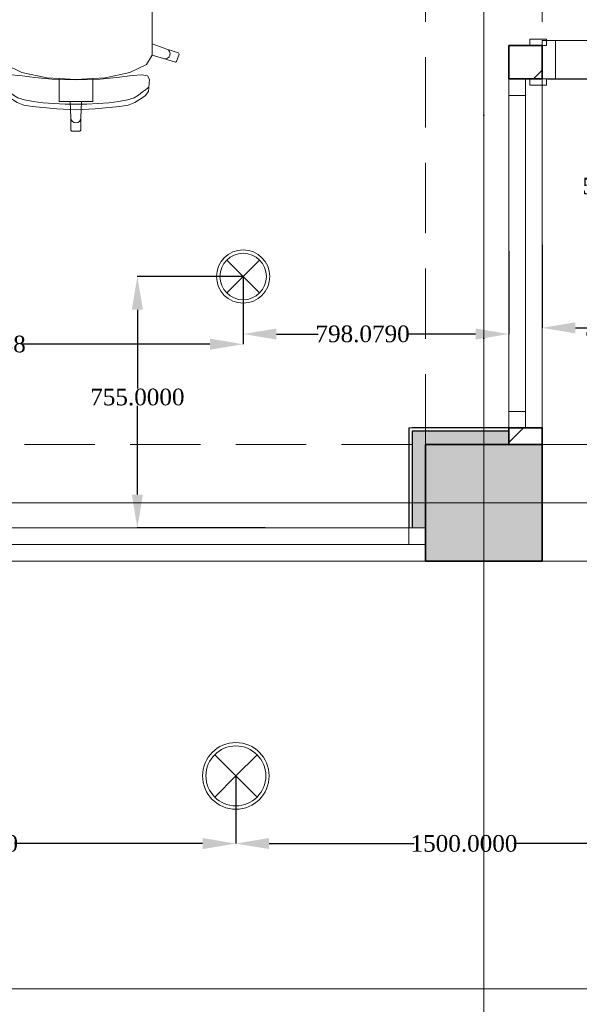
# Model space of a CAD drawing. Header units: inches. Extents: x -78787 to 29484, y -9517 to 23232.
# Tile 5 of 256: x -17063 to -15382, y -7863 to -4905. Entities that reach past the tile are written whole.
import ezdxf
from ezdxf.enums import TextEntityAlignment as Align

# ---------------------------------------------------------------- set-up
doc = ezdxf.new("R2010")
doc.units = ezdxf.units.IN
doc.header["$MEASUREMENT"] = 0
doc.linetypes.add('Dot & Dashed', pattern=[670.277762, 317.5, -176.388889, 0, -176.388874])
doc.linetypes.add('Hidden', pattern=[317.5, 211.666667, -105.833333])
for name, color, linetype in [('- განათება', 7, 'Continuous'), ('New_Structural - Bearing', 7, 'Continuous'), ('Structural - Bearing', 7, 'Continuous'), ('Structural - Grid', 7, 'Continuous')]:
    doc.layers.add(name, color=color, linetype=linetype)
for name, color, linetype, lineweight in [('Archicad Doors_Pen_No__1', 7, 'Continuous', 13), ('Archicad Windows_Pen_No__1', 7, 'Continuous', 13), ('New_2D Drafting - General_Pen_No__2', 8, 'Continuous', 15), ('New_Interior - Furniture _Pen_No__1', 7, 'Continuous', 13), ('New_Interior - Lamp_Pen_No__20', 1, 'Continuous', 0), ('New_Structural - Bearing_Pen_No__1', 7, 'Continuous', 13), ('Structural - Bearing_Pen_No__1', 7, 'Continuous', 13), ('Structural - Bearing_Pen_No__20', 1, 'Continuous', 0), ('Structural - Bearing_Pen_No__27', 7, 'Continuous', 35)]:
    doc.layers.add(name, color=color, linetype=linetype, lineweight=lineweight)
for name, color, linetype, lineweight, true_color in [('New_Interior - Lamp_Pen_No__77', 7, 'Continuous', 20, 0xffeb28), ('New_Structural - Bearing_Pen_No__255', 7, 'Continuous', 13, 0xe8e8e8), ('New_Structural - Bearing_Pen_No__5', 7, 'Continuous', 25, 0x40a5ff), ('Structural - Bearing_Pen_No__102', 7, 'Continuous', 13, 0xcccccc), ('Structural - Bearing_Pen_No__161', 7, 'Continuous', 13, 0x6a6a6a), ('Structural - Bearing_Pen_No__28', 7, 'Continuous', 35, 0xa80f02), ('Structural - Grid_Pen_No__81', 7, 'Continuous', 20, 0x6a6a6a)]:
    doc.layers.add(name, color=color, linetype=linetype, lineweight=lineweight, true_color=true_color)
doc.styles.add('GENERATED_STYLE_2', font='txt')
doc.styles.get("Standard").update_dxf_attribs({"font": 'arial.ttf'})
doc.dimstyles.get("Standard").update_dxf_attribs({"dimtxt": 0.18, "dimasz": 0.18, "dimexe": 0.18, "dimexo": 0.0625, "dimgap": 0.09, "dimtad": 0, "dimtih": 1, "dimtoh": 1, "dimdec": 4, "dimzin": 0, "dimdsep": 46, "dimtxsty": 'Standard', "dimcen": 0.09, "dimadec": 0, "dimazin": 0, "dimtfac": 1, "dimtdec": 4, "dimtofl": 0, "dimtmove": 0, "dimatfit": 3, "dimfxl": 1, "dimtolj": 1, "dimtzin": 0, "dimarcsym": 0})
pattern_1 = [(45, (0, 0), (-127.2792, 127.2792), [])]

# ---------------------------------------------------------------- blocks, each defined once
blk = doc.blocks.new('Slab_1', base_point=(-47183.8, 14488))
at = {"layer": 'Structural - Bearing_Pen_No__1', "color": 7, "linetype": 'Continuous', "lineweight": 13, "flags": 128}
blk.add_lwpolyline([(-47183.8, 14488), (1166.2, 14488), (1166.2, 32488), (-317.2, 32488), (-317.2, 39238), (-26465.1, 39238), (-29183.8, 32838), (-47183.8, 32838)], close=True, dxfattribs=at)
blk = doc.blocks.new('Horizontal Multi-Sash Window_2')
at = {"layer": 'Archicad Windows_Pen_No__1', "color": 7, "linetype": 'Continuous', "lineweight": 13}
for p, q in [((-2825, 50), (2825, 50)), ((-2825, 0), (-2825, 50)), ((-2825, 0), (-2775, 0)), ((-2825, -50), (-2825, 0)), ((-2825, -50), (-2825, 0)), ((-2775, 0), (-2775, -50)), ((-2775, 0), (-991.7, 0)), ((-2825, -50), (2825, -50)), ((-2775, -50), (-2825, -50)), ((-991.7, -50), (-2775, -50))]:
    blk.add_line(p, q, dxfattribs=at)
blk = doc.blocks.new('Wall_11', base_point=(-40833.8, 14488))
at = {"layer": 'Structural - Bearing_Pen_No__27', "color": 7, "linetype": 'Continuous', "lineweight": 35}
for p, q in [((-41183.8, 14588), (-41183.8, 14538)), ((-41183.8, 14538), (-41183.8, 14488))]:
    blk.add_line(p, q, dxfattribs=at)
at = {"layer": 'Archicad Windows_Pen_No__1', "color": 7, "linetype": 'Continuous', "lineweight": 13, "zscale": 1000, "rotation": 180}
blk.add_blockref('Horizontal Multi-Sash Window_2', (-44008.8, 14538), dxfattribs=at)
blk = doc.blocks.new('Double Door with 2 Sidelights_ Transom')
at = {"layer": 'Archicad Doors_Pen_No__1', "color": 7, "linetype": 'Continuous', "lineweight": 13}
for p, q in [((-2862, 0), (-2862, 19)), ((-2862, 19), (-2812, 19)), ((-2812, 0), (-2862, 0)), ((-2825, 0), (-2862, 0)), ((-2825, 0), (-2862, 0)), ((-2785, 0), (-2825, 0)), ((-2825, 0), (-2825, -115)), ((-2825, 0), (-2825, -100)), ((-2825, 0), (-2825, -100)), ((-2812, 19), (-2812, 0)), ((-2785, -115), (-2785, 0)), ((-2862, -119), (-2862, -100)), ((-2862, -100), (-2812, -100)), ((-2825, -100), (-2862, -100)), ((-2825, -100), (-2862, -100)), ((-2825, -115), (-2785, -115)), ((-2812, -100), (-2812, -119)), ((-2812, -119), (-2862, -119))]:
    blk.add_line(p, q, dxfattribs=at)
at = {"layer": 'Archicad Doors_Pen_No__1', "color": 7, "linetype": 'Continuous', "lineweight": 13, "flags": 128}
blk.add_lwpolyline([(-2785, -115), (-828, -115), (-828, 0), (-2785, 0)], close=True, dxfattribs=at)
blk = doc.blocks.new('Wall_12', base_point=(-40833.8, 15936.9))
at = {"layer": 'Structural - Bearing', "linetype": 'Continuous', "lineweight": 0, "true_color": 0x000000}
h = blk.add_hatch(dxfattribs=at)
h.set_pattern_fill('MASONRY_BLOCK', color=18, style=0, pattern_type=2)
h.set_pattern_definition(pattern_1)
h.paths.add_polyline_path([(-40933.8, 15936.9), (-40833.8, 15936.9), (-40933.8, 16036.9)])
h = blk.add_hatch(dxfattribs=at)
h.set_pattern_fill('MASONRY_BLOCK', color=18, style=0, pattern_type=2)
h.set_pattern_definition(pattern_1)
h.paths.add_polyline_path([(-40933.8, 16036.9), (-40833.8, 15936.9), (-40833.8, 16036.9)])
at = {"layer": 'Structural - Bearing_Pen_No__27', "color": 7, "linetype": 'Continuous', "lineweight": 35}
for p, q in [((-40833.8, 16036.9), (-40870.8, 16036.9)), ((-40833.8, 15936.9), (-40833.8, 16036.9)), ((-40833.8, 15936.9), (-40870.8, 15936.9))]:
    blk.add_line(p, q, dxfattribs=at)
at = {"layer": 'Structural - Bearing_Pen_No__27', "color": 7, "linetype": 'Continuous', "lineweight": 35, "flags": 128}
for points in [[(-40933.8, 16036.9), (-40933.8, 15936.9)], [(-40833.8, 16036.9), (-40933.8, 16036.9)]]:
    blk.add_lwpolyline(points, dxfattribs=at)
at = {"layer": 'Archicad Doors_Pen_No__1', "color": 7, "linetype": 'Continuous', "lineweight": 13, "xscale": -1, "zscale": 1000, "rotation": 180}
blk.add_blockref('Double Door with 2 Sidelights_ Transom', (-38008.8, 15936.9), dxfattribs=at)
blk = doc.blocks.new('Window_8')
at = {"layer": 'Archicad Windows_Pen_No__1', "color": 7, "linetype": 'Continuous', "lineweight": 13}
for p, q in [((-524.5, 0), (524.5, 0)), ((-524.5, 0), (-474.5, 0)), ((-524.5, 0), (-524.5, -50)), ((-524.5, 0), (-524.5, -50)), ((-474.5, 0), (-474.5, -50)), ((-474.5, 0), (474.5, 0)), ((474.5, -50), (474.5, 0)), ((474.5, 0), (524.5, 0)), ((524.5, 0), (524.5, -50)), ((524.5, 0), (524.5, -50)), ((-474.5, -50), (-524.5, -50)), ((-524.5, -50), (-524.5, -100)), ((474.5, -50), (-474.5, -50)), ((524.5, -50), (474.5, -50)), ((524.5, -50), (524.5, -100)), ((-524.5, -100), (524.5, -100))]:
    blk.add_line(p, q, dxfattribs=at)
blk = doc.blocks.new('Wall_14', base_point=(-40833.8, 14838))
at = {"layer": 'Structural - Bearing', "linetype": 'Continuous', "lineweight": 0, "true_color": 0x000000}
h = blk.add_hatch(dxfattribs=at)
h.set_pattern_fill('MASONRY_BLOCK', color=18, style=0, pattern_type=2)
h.set_pattern_definition(pattern_1)
h.paths.add_polyline_path([(-40913.8, 14878), (-40933.8, 14888), (-40933.8, 14878)])
h = blk.add_hatch(dxfattribs=at)
h.set_pattern_fill('MASONRY_BLOCK', color=18, style=0, pattern_type=2)
h.set_pattern_definition(pattern_1)
h.paths.add_polyline_path([(-40933.8, 14888), (-40833.8, 14838), (-40833.8, 14888)])
h = blk.add_hatch(dxfattribs=at)
h.set_pattern_fill('MASONRY_BLOCK', color=18, style=0, pattern_type=2)
h.set_pattern_definition(pattern_1)
h.paths.add_polyline_path([(-40913.8, 14878), (-40933.8, 14878), (-40933.8, 14838), (-40833.8, 14838)])
at = {"layer": 'Structural - Bearing_Pen_No__27', "color": 7, "linetype": 'Continuous', "lineweight": 35}
for p, q in [((-40933.8, 15936.9), (-40883.8, 15936.9)), ((-40883.8, 15936.9), (-40833.8, 15936.9)), ((-40933.8, 14878), (-40933.8, 14888)), ((-40933.8, 14888), (-40883.8, 14888)), ((-40933.8, 14838), (-40933.8, 14878)), ((-40883.8, 14888), (-40833.8, 14888))]:
    blk.add_line(p, q, dxfattribs=at)
at = {"layer": 'Structural - Bearing_Pen_No__27', "color": 7, "linetype": 'Continuous', "lineweight": 35, "flags": 128}
blk.add_lwpolyline([(-40833.8, 14838), (-40833.8, 14888)], dxfattribs=at)
at = {"layer": 'Archicad Windows_Pen_No__1', "color": 7, "linetype": 'Continuous', "lineweight": 13, "zscale": 1000, "rotation": 90}
blk.add_blockref('Window_8', (-40933.8, 15412.5), dxfattribs=at)
blk = doc.blocks.new('Wall_128', base_point=(-41183.8, 14488))
at = {"layer": 'New_Structural - Bearing_Pen_No__255', "linetype": 'Continuous', "lineweight": 13, "true_color": 0xe8e8e8}
for points in [[(-41223.8, 14878), (-41183.8, 14838), (-41183.8, 14878)], [(-41223.8, 14838), (-41183.8, 14838), (-41223.8, 14878)], [(-41223.8, 14838), (-41223.8, 14588), (-41183.8, 14588), (-41183.8, 14838)]]:
    blk.add_hatch(color=254, dxfattribs=at).paths.add_polyline_path(points)
at = {"layer": 'New_Structural - Bearing_Pen_No__1', "color": 7, "linetype": 'Continuous', "lineweight": 13, "flags": 128}
for points in [[(-41233.8, 14888), (-41223.8, 14888)], [(-41223.8, 14588), (-41233.8, 14588)], [(-41183.8, 14588), (-41223.8, 14588)]]:
    blk.add_lwpolyline(points, dxfattribs=at)
at = {"layer": 'New_Structural - Bearing_Pen_No__5', "color": 161, "linetype": 'Continuous', "lineweight": 25, "true_color": 0x40a5ff}
for p, q in [((-41183.8, 14878), (-41223.8, 14878)), ((-41223.8, 14878), (-41223.8, 14838)), ((-41223.8, 14838), (-41223.8, 14588))]:
    blk.add_line(p, q, dxfattribs=at)
at = {"layer": 'New_Structural - Bearing_Pen_No__5', "color": 161, "linetype": 'Continuous', "lineweight": 25, "true_color": 0x40a5ff, "flags": 128}
blk.add_lwpolyline([(-41233.8, 14888), (-41233.8, 14588)], dxfattribs=at)
blk = doc.blocks.new('Wall_129', base_point=(-41183.8, 14838))
at = {"layer": 'New_Structural - Bearing_Pen_No__255', "linetype": 'Continuous', "lineweight": 13, "true_color": 0xe8e8e8}
blk.add_hatch(color=254, dxfattribs=at).paths.add_polyline_path([(-41183.8, 14878), (-41183.8, 14838), (-40933.8, 14838), (-40933.8, 14878)])
at = {"layer": 'New_Structural - Bearing_Pen_No__5', "color": 161, "linetype": 'Continuous', "lineweight": 25, "true_color": 0x40a5ff}
for p, q in [((-41183.8, 14878), (-41223.8, 14878)), ((-40933.8, 14878), (-41183.8, 14878))]:
    blk.add_line(p, q, dxfattribs=at)
at = {"layer": 'New_Structural - Bearing_Pen_No__5', "color": 161, "linetype": 'Continuous', "lineweight": 25, "true_color": 0x40a5ff, "flags": 128}
blk.add_lwpolyline([(-40933.8, 14888), (-41223.8, 14888)], dxfattribs=at)
at = {"layer": 'Structural - Bearing_Pen_No__27', "color": 7, "linetype": 'Continuous', "lineweight": 35}
for p, q in [((-40933.8, 14878), (-40933.8, 14888)), ((-40933.8, 14838), (-40933.8, 14878))]:
    blk.add_line(p, q, dxfattribs=at)
blk = doc.blocks.new('Column_7', base_point=(-41008.8, 14663))
at = {"layer": 'Structural - Bearing_Pen_No__161', "linetype": 'Continuous', "lineweight": 0, "true_color": 0x6a6a6a}
blk.add_hatch(color=251, dxfattribs=at).paths.add_polyline_path([(-40833.8, 14488), (-40833.8, 14838), (-41183.8, 14838), (-41183.8, 14488)])
at = {"layer": 'Structural - Bearing_Pen_No__20', "color": 1, "linetype": 'Continuous', "lineweight": 0}
for p, q in [((-41008.8, 14743), (-41008.8, 14918)), ((-41088.8, 14663), (-41263.8, 14663)), ((-40928.8, 14663), (-40753.8, 14663)), ((-41008.8, 14583), (-41008.8, 14408))]:
    blk.add_line(p, q, dxfattribs=at)
blk.add_point((-41008.8, 14663), dxfattribs=at)
at = {"layer": 'Structural - Bearing_Pen_No__28', "color": 14, "linetype": 'Continuous', "lineweight": 35, "true_color": 0xa80f02, "flags": 128}
blk.add_lwpolyline([(-40833.8, 14488), (-40833.8, 14838), (-41183.8, 14838), (-41183.8, 14488)], close=True, dxfattribs=at)
blk = doc.blocks.new('Standard grid marker')
at = {"layer": 'Structural - Grid_Pen_No__81', "color": 251, "linetype": 'Continuous', "lineweight": 20, "true_color": 0x6a6a6a}
blk.add_line((1000, 0), (51328.1, 0), dxfattribs=at)
at = {"layer": 'Structural - Grid_Pen_No__81', "color": 251, "lineweight": 20, "true_color": 0x6a6a6a, "style": 'GENERATED_STYLE_2'}
for tag, p in [('AC_MarkerText_1_0', (-100, -144)), ('AC_MarkerText_1_1', (52428.1, -144))]:
    blk.add_attdef(tag, text='', height=100, rotation=180, dxfattribs=at).set_placement(p, align=Align.TOP_CENTER)
blk = doc.blocks.new('Standard grid marker_2')
at = {"layer": 'Structural - Grid_Pen_No__81', "color": 251, "linetype": 'Continuous', "lineweight": 20, "true_color": 0x6a6a6a}
blk.add_line((1000, 0), (27734.9, 0), dxfattribs=at)
at = {"layer": 'Structural - Grid_Pen_No__81', "color": 251, "lineweight": 20, "true_color": 0x6a6a6a, "style": 'GENERATED_STYLE_2'}
for tag, p in [('AC_MarkerText_1_0', (-1.5, -46.7)), ('AC_MarkerText_1_1', (28933.4, -46.7))]:
    blk.add_attdef(tag, text='', height=100, rotation=270, dxfattribs=at).set_placement(p, align=Align.TOP_CENTER)
blk = doc.blocks.new('Office Workstation Solo_2')
at = {"layer": 'New_Interior - Furniture _Pen_No__1', "color": 7, "linetype": 'Continuous', "lineweight": 13}
for p, q in [((-700, -220), (-700, -200)), ((-700, -200), (-500, -200)), ((-633.3, -220), (-633.3, -200)), ((-566.7, -220), (-566.7, -200)), ((-500, -200), (-500, -220)), ((-800, -250), (-740, -220)), ((-460, -220), (-740, -220)), ((-500, -220), (-700, -220)), ((-400, -250), (-460, -220)), ((-800, -280), (-800, -250)), ((-800, -250), (-400, -250)), ((-400, -250), (-400, -280)), ((-400, -280), (-800, -280)), ((-700, -330), (-700, -280)), ((-700, -280), (-500, -280)), ((-500, -280), (-500, -330)), ((-500, -330), (-700, -330)), ((-737.1, -438.5), (-737.1, -419.1)), ((-737.1, -419.1), (-678.3, -419.1)), ((-678.3, -438.5), (-737.1, -438.5)), ((-717.5, -438.5), (-717.5, -419.1)), ((-697.9, -438.5), (-697.9, -419.1)), ((-678.3, -419.1), (-678.3, -438.5)), ((-668.5, -438.5), (-668.5, -419.1)), ((-668.5, -419.1), (-590.2, -419.1)), ((-590.2, -438.5), (-668.5, -438.5)), ((-649, -438.5), (-649, -419.1)), ((-629.4, -438.5), (-629.4, -419.1)), ((-609.8, -438.5), (-609.8, -419.1)), ((-590.2, -419.1), (-590.2, -438.5)), ((-580.4, -438.5), (-580.4, -419.1)), ((-580.4, -419.1), (-502.1, -419.1)), ((-502.1, -438.5), (-580.4, -438.5)), ((-560.8, -438.5), (-560.8, -419.1)), ((-541.2, -438.5), (-541.2, -419.1)), ((-521.7, -438.5), (-521.7, -419.1)), ((-502.1, -419.1), (-502.1, -438.5)), ((-492.3, -438.5), (-492.3, -419.1)), ((-492.3, -419.1), (-414, -419.1)), ((-414, -438.5), (-492.3, -438.5)), ((-472.7, -438.5), (-472.7, -419.1)), ((-453.1, -438.5), (-453.1, -419.1)), ((-433.5, -438.5), (-433.5, -419.1)), ((-414, -419.1), (-414, -438.5)), ((-394.4, -438.5), (-394.4, -419.1)), ((-394.4, -419.1), (-374.8, -419.1)), ((-374.8, -438.5), (-394.4, -438.5)), ((-374.8, -419.1), (-374.8, -438.5)), ((-825.2, -545.2), (-825.2, -448.2)), ((-825.2, -448.2), (-746.9, -448.2)), ((-746.9, -467.6), (-825.2, -467.6)), ((-805.6, -545.2), (-805.6, -448.2)), ((-786, -545.2), (-786, -448.2)), ((-766.5, -525.8), (-766.5, -448.2)), ((-746.9, -448.2), (-746.9, -545.2)), ((-737.1, -487), (-737.1, -448.2)), ((-737.1, -448.2), (-678.3, -448.2)), ((-678.3, -467.6), (-737.1, -467.6)), ((-717.5, -487), (-717.5, -448.2)), ((-697.9, -487), (-697.9, -448.2)), ((-678.3, -448.2), (-678.3, -487)), ((-668.5, -545.2), (-668.5, -448.2)), ((-668.5, -448.2), (-374.8, -448.2)), ((-374.8, -467.6), (-668.5, -467.6)), ((-639.2, -487), (-639.2, -467.6)), ((-629.4, -467.6), (-629.4, -448.2)), ((-619.6, -487), (-619.6, -467.6)), ((-609.8, -467.6), (-609.8, -448.2)), ((-600, -487), (-600, -467.6)), ((-590.2, -467.6), (-590.2, -448.2)), ((-580.4, -487), (-580.4, -467.6)), ((-570.6, -467.6), (-570.6, -448.2)), ((-560.8, -487), (-560.8, -467.6)), ((-551, -467.6), (-551, -448.2)), ((-541.2, -487), (-541.2, -467.6)), ((-531.5, -467.6), (-531.5, -448.2)), ((-521.7, -487), (-521.7, -467.6)), ((-511.9, -467.6), (-511.9, -448.2)), ((-502.1, -487), (-502.1, -467.6)), ((-492.3, -467.6), (-492.3, -448.2)), ((-482.5, -487), (-482.5, -467.6)), ((-472.7, -467.6), (-472.7, -448.2)), ((-462.9, -487), (-462.9, -467.6)), ((-453.1, -467.6), (-453.1, -448.2)), ((-443.3, -487), (-443.3, -467.6)), ((-433.5, -467.6), (-433.5, -448.2)), ((-423.8, -487), (-423.8, -467.6)), ((-414, -467.6), (-414, -448.2)), ((-404.2, -487), (-404.2, -467.6)), ((-394.4, -467.6), (-394.4, -448.2)), ((-374.8, -448.2), (-374.8, -545.2)), ((-746.9, -487), (-805.6, -487)), ((-678.3, -487), (-737.1, -487)), ((-374.8, -487), (-644.1, -487)), ((-644.1, -506.4), (-644.1, -487)), ((-624.5, -506.4), (-624.5, -487)), ((-604.9, -506.4), (-604.9, -487)), ((-585.3, -506.4), (-585.3, -487)), ((-565.7, -506.4), (-565.7, -487)), ((-546.1, -506.4), (-546.1, -487)), ((-526.6, -506.4), (-526.6, -487)), ((-507, -506.4), (-507, -487)), ((-487.4, -506.4), (-487.4, -487)), ((-467.8, -506.4), (-467.8, -487)), ((-448.2, -506.4), (-448.2, -487)), ((-428.6, -506.4), (-428.6, -487)), ((-409.1, -506.4), (-409.1, -487)), ((-746.9, -506.4), (-825.2, -506.4)), ((-746.9, -525.8), (-805.6, -525.8)), ((-737.1, -545.2), (-737.1, -525.8)), ((-737.1, -525.8), (-717.5, -525.8)), ((-717.5, -525.8), (-717.5, -506.4)), ((-717.5, -506.4), (-697.9, -506.4)), ((-717.5, -545.2), (-717.5, -525.8)), ((-697.9, -525.8), (-717.5, -525.8)), ((-697.9, -506.4), (-697.9, -525.8)), ((-697.9, -525.8), (-678.3, -525.8)), ((-697.9, -545.2), (-697.9, -525.8)), ((-678.3, -525.8), (-678.3, -545.2)), ((-374.8, -506.4), (-668.5, -506.4)), ((-374.8, -525.8), (-668.5, -525.8)), ((-634.3, -545.2), (-634.3, -525.8)), ((-614.7, -525.8), (-614.7, -506.4)), ((-609.8, -545.2), (-609.8, -525.8)), ((-595.1, -525.8), (-595.1, -506.4)), ((-585.3, -545.2), (-585.3, -525.8)), ((-575.5, -525.8), (-575.5, -506.4)), ((-560.8, -545.2), (-560.8, -525.8)), ((-555.9, -525.8), (-555.9, -506.4)), ((-536.4, -525.8), (-536.4, -506.4)), ((-516.8, -525.8), (-516.8, -506.4)), ((-497.2, -525.8), (-497.2, -506.4)), ((-477.6, -525.8), (-477.6, -506.4)), ((-458, -525.8), (-458, -506.4)), ((-453.1, -545.2), (-453.1, -525.8)), ((-438.4, -525.8), (-438.4, -506.4)), ((-431.1, -545.2), (-431.1, -525.8)), ((-418.9, -525.8), (-418.9, -506.4)), ((-409.1, -545.2), (-409.1, -525.8)), ((-399.3, -525.8), (-399.3, -506.4)), ((-746.9, -545.2), (-825.2, -545.2)), ((-678.3, -545.2), (-737.1, -545.2)), ((-374.8, -545.2), (-668.5, -545.2)), ((-797.9, -826.3), (-824.7, -847.4)), ((-795.8, -825.4), (-797.9, -826.3)), ((-749.9, -814.7), (-795.8, -825.4)), ((-681.1, -807.6), (-749.9, -814.7)), ((-680, -807.5), (-681.1, -807.6)), ((-600, -805), (-680, -807.5)), ((-600, -805), (-520, -807.5)), ((-520, -807.5), (-518.9, -807.6)), ((-518.9, -807.6), (-450.1, -814.7)), ((-450.1, -814.7), (-404.2, -825.4)), ((-404.2, -825.4), (-402.1, -826.3)), ((-402.1, -826.3), (-375.3, -847.4)), ((-824.7, -847.4), (-829.3, -856)), ((-829.3, -856), (-829.3, -887.1)), ((-375.3, -847.4), (-370.7, -856)), ((-370.7, -856), (-370.7, -887.1)), ((-829.3, -887.1), (-829.3, -923.2)), ((-370.7, -887.1), (-370.7, -923.2)), ((-829.3, -923.2), (-829.3, -1132.3)), ((-370.7, -923.2), (-370.7, -1132.3)), ((-872.6, -1148), (-908.1, -1159.4)), ((-877.8, -1150.8), (-881.4, -1155.4)), ((-872.6, -1148), (-877.8, -1150.8)), ((-829.3, -1132.3), (-872.6, -1148)), ((-829.3, -1166.5), (-829.3, -1132.3)), ((-370.7, -1166.5), (-370.7, -1132.3)), ((-370.7, -1132.3), (-327.4, -1148)), ((-327.4, -1148), (-322.2, -1150.8)), ((-327.4, -1148), (-291.9, -1159.4)), ((-322.2, -1150.8), (-318.6, -1155.4)), ((-908.1, -1159.4), (-910, -1163.1)), ((-910, -1163.1), (-902.5, -1185.9)), ((-898.7, -1187.8), (-863.3, -1176.4)), ((-881.4, -1155.4), (-883, -1161)), ((-883, -1161), (-882.3, -1166.8)), ((-882.3, -1166.8), (-879.5, -1171.9)), ((-879.5, -1171.9), (-874.8, -1175.5)), ((-874.8, -1175.5), (-869.2, -1177.1)), ((-869.2, -1177.1), (-863.3, -1176.4)), ((-863.3, -1176.4), (-829.2, -1166.7)), ((-829.3, -1166.5), (-829.2, -1166.7)), ((-829.2, -1166.7), (-811.8, -1194.6)), ((-370.8, -1166.7), (-388.2, -1194.6)), ((-370.7, -1166.5), (-370.8, -1166.7)), ((-336.7, -1176.4), (-370.8, -1166.7)), ((-330.8, -1177.1), (-336.7, -1176.4)), ((-301.3, -1187.8), (-336.7, -1176.4)), ((-325.2, -1175.5), (-330.8, -1177.1)), ((-320.5, -1171.9), (-325.2, -1175.5)), ((-317.7, -1166.8), (-320.5, -1171.9)), ((-318.6, -1155.4), (-317, -1161)), ((-317, -1161), (-317.7, -1166.8)), ((-290, -1163.1), (-297.5, -1185.9)), ((-291.9, -1159.4), (-290, -1163.1)), ((-902.5, -1185.9), (-898.7, -1187.8)), ((-811.8, -1194.6), (-762.1, -1218.4)), ((-388.2, -1194.6), (-437.9, -1218.4)), ((-297.5, -1185.9), (-301.3, -1187.8)), ((-814.7, -1228.1), (-821.4, -1239.7)), ((-821.4, -1239.7), (-818.1, -1275.8)), ((-797.5, -1225.1), (-814.7, -1228.1)), ((-768.5, -1227.7), (-797.5, -1225.1)), ((-723.2, -1233.5), (-768.5, -1227.7)), ((-762.1, -1218.4), (-687.7, -1234.2)), ((-672.3, -1238.2), (-723.2, -1233.5)), ((-687.7, -1234.2), (-650.3, -1236.6)), ((-600, -1240.5), (-672.3, -1238.2)), ((-650.3, -1236.6), (-600, -1239.8)), ((-650.3, -1236.6), (-650.3, -1275.3)), ((-549.7, -1236.6), (-600, -1239.8)), ((-600, -1240.5), (-527.7, -1238.2)), ((-512.3, -1234.2), (-549.7, -1236.6)), ((-549.7, -1236.6), (-549.7, -1275.3)), ((-527.7, -1238.2), (-476.8, -1233.5)), ((-437.9, -1218.4), (-512.3, -1234.2)), ((-476.8, -1233.5), (-431.5, -1227.7)), ((-431.5, -1227.7), (-402.5, -1225.1)), ((-402.5, -1225.1), (-385.3, -1228.1)), ((-385.3, -1228.1), (-378.6, -1239.7)), ((-378.6, -1239.7), (-381.9, -1275.8)), ((-815, -1265.2), (-818.8, -1262.6)), ((-808.8, -1270.4), (-815, -1265.2)), ((-799.7, -1276.5), (-808.8, -1270.4)), ((-400.3, -1276.5), (-391.2, -1270.4)), ((-391.2, -1270.4), (-385, -1265.2)), ((-385, -1265.2), (-381.2, -1262.6)), ((-818.1, -1275.8), (-807.6, -1289)), ((-807.6, -1289), (-776.5, -1309)), ((-788, -1286.6), (-799.7, -1276.5)), ((-774.8, -1294.3), (-788, -1286.6)), ((-754.5, -1300.5), (-774.8, -1294.3)), ((-728.5, -1305.5), (-754.5, -1300.5)), ((-650.3, -1275.3), (-650.3, -1305.3)), ((-549.7, -1275.3), (-549.7, -1305.3)), ((-471.5, -1305.5), (-445.5, -1300.5)), ((-445.5, -1300.5), (-425.2, -1294.3)), ((-425.2, -1294.3), (-412, -1286.6)), ((-392.4, -1289), (-423.5, -1309)), ((-412, -1286.6), (-400.3, -1276.5)), ((-381.9, -1275.8), (-392.4, -1289)), ((-776.5, -1309), (-756.6, -1316.3)), ((-756.6, -1316.3), (-730.7, -1321.1)), ((-730.7, -1321.1), (-657.5, -1328.1)), ((-698.5, -1309.2), (-728.5, -1305.5)), ((-666.1, -1311.7), (-698.5, -1309.2)), ((-632.7, -1313.2), (-666.1, -1311.7)), ((-657.5, -1328.1), (-600, -1330.2)), ((-650.3, -1305.3), (-616.9, -1305.3)), ((-600, -1313.6), (-632.7, -1313.2)), ((-616.9, -1305.3), (-600, -1305.3)), ((-616.9, -1305.3), (-615.1, -1355.1)), ((-583.1, -1305.3), (-600, -1305.3)), ((-600, -1313.6), (-567.3, -1313.2)), ((-542.5, -1328.1), (-600, -1330.2)), ((-583.1, -1305.3), (-584.9, -1355.1)), ((-549.7, -1305.3), (-583.1, -1305.3)), ((-567.3, -1313.2), (-533.9, -1311.7)), ((-469.3, -1321.1), (-542.5, -1328.1)), ((-533.9, -1311.7), (-501.5, -1309.2)), ((-501.5, -1309.2), (-471.5, -1305.5)), ((-443.4, -1316.3), (-469.3, -1321.1)), ((-423.5, -1309), (-443.4, -1316.3)), ((-615.1, -1355.1), (-613.9, -1360.8)), ((-615.1, -1355.1), (-615.1, -1392)), ((-584.9, -1355.1), (-586.1, -1360.8)), ((-584.9, -1355.1), (-584.9, -1392)), ((-613.9, -1360.8), (-610.7, -1365.7)), ((-610.7, -1365.7), (-605.8, -1368.9)), ((-605.8, -1368.9), (-600, -1370.1)), ((-594.2, -1368.9), (-600, -1370.1)), ((-589.3, -1365.7), (-594.2, -1368.9)), ((-586.1, -1360.8), (-589.3, -1365.7)), ((-615.1, -1392), (-612.1, -1395)), ((-612.1, -1395), (-600, -1395)), ((-587.9, -1395), (-600, -1395)), ((-584.9, -1392), (-587.9, -1395))]:
    blk.add_line(p, q, dxfattribs=at)
at = {"layer": 'New_Interior - Furniture _Pen_No__1', "color": 7, "linetype": 'Continuous', "lineweight": 13, "flags": 128}
for points in [[(0, 0), (-1200, 0), (-1200, -600), (0, -600)], [(-365, -380), (-365, -550), (-835, -550), (-835, -380)]]:
    blk.add_lwpolyline(points, close=True, dxfattribs=at)
blk = doc.blocks.new('Beam_8', base_point=(-41008.8, 14663))
at = {"layer": 'Structural - Bearing_Pen_No__102', "color": 254, "linetype": 'Dot & Dashed', "lineweight": 13, "true_color": 0xcccccc}
blk.add_line((-41008.8, 14663), (-41008.8, 32663), dxfattribs=at)
at = {"layer": 'Structural - Bearing_Pen_No__102', "color": 254, "linetype": 'Hidden', "lineweight": 13, "true_color": 0xcccccc}
for p, q in [((-41183.8, 14838), (-41183.8, 20488)), ((-40833.8, 14838), (-40833.8, 20488))]:
    blk.add_line(p, q, dxfattribs=at)
blk = doc.blocks.new('Beam_10', base_point=(-47008.8, 14663))
at = {"layer": 'Structural - Bearing_Pen_No__102', "color": 254, "linetype": 'Hidden', "lineweight": 13, "true_color": 0xcccccc}
for p, q in [((-46833.8, 14838), (-41183.8, 14838)), ((-40833.8, 14838), (-35183.8, 14838)), ((-47183.8, 14488), (1166.2, 14488))]:
    blk.add_line(p, q, dxfattribs=at)
at = {"layer": 'Structural - Bearing_Pen_No__102', "color": 254, "linetype": 'Dot & Dashed', "lineweight": 13, "true_color": 0xcccccc}
blk.add_line((-47008.8, 14663), (991.2, 14663), dxfattribs=at)
blk = doc.blocks.new('Recessed Spot')
at = {"layer": 'New_Interior - Lamp_Pen_No__77', "color": 2, "linetype": 'Continuous', "lineweight": 20, "true_color": 0xffeb28}
for q in [(-49.5, 49.5), (49.5, 49.5), (-49.5, -49.5), (49.5, -49.5)]:
    blk.add_line((0, 0), q, dxfattribs=at)
at = {"layer": 'New_Interior - Lamp_Pen_No__77', "color": 2, "linetype": 'Continuous', "lineweight": 20, "true_color": 0xffeb28, "flags": 128}
blk.add_lwpolyline([(80, 0, 1), (-80, 0, 1)], format="xyb", close=True, dxfattribs=at)
at = {"layer": 'New_Interior - Lamp_Pen_No__77', "color": 2, "linetype": 'Continuous', "lineweight": 20, "true_color": 0xffeb28}
blk.add_circle((0, 0), 70, dxfattribs=at)
blk = doc.blocks.new('Recessed Spot_2')
at = {"layer": 'New_Interior - Lamp_Pen_No__20', "color": 1, "linetype": 'Continuous', "lineweight": 0}
for q in [(-63.6, 63.6), (63.6, 63.6), (-63.6, -63.6), (63.6, -63.6)]:
    blk.add_line((0, 0), q, dxfattribs=at)
at = {"layer": 'New_Interior - Lamp_Pen_No__20', "color": 1, "linetype": 'Continuous', "lineweight": 0, "flags": 128}
blk.add_lwpolyline([(100, 0, 1), (-100, 0, 1)], format="xyb", close=True, dxfattribs=at)
at = {"layer": 'New_Interior - Lamp_Pen_No__20', "color": 1, "linetype": 'Continuous', "lineweight": 0}
blk.add_circle((0, 0), 90, dxfattribs=at)
blk = doc.blocks.new('*D642')
at = {"layer": '- განათება', "color": 0, "lineweight": -2, "transparency": 16777216}
for p, q in [((-17891, -5676.7), (-17891, -5880.1)), ((-16392.1, -5676.7), (-16392.1, -5880.1)), ((-17791, -5880), (-17355.2, -5880)), ((-16492.1, -5880), (-17056.1, -5880))]:
    blk.add_line(p, q, dxfattribs=at)
at = {"layer": '- განათება', "color": 0, "transparency": 16777216}
for points in [[(-17791, -5863.3), (-17791, -5896.6), (-17891, -5880)], [(-16492.1, -5863.3), (-16492.1, -5896.6), (-16392.1, -5880)]]:
    blk.add_solid(points, dxfattribs=at)
at = {"layer": 'Defpoints', "color": 0, "transparency": 16777216}
for p in [(-17891, -5676.6), (-16392.1, -5676.6), (-16392.1, -5880)]:
    blk.add_point(p, dxfattribs=at)
at = {"layer": '- განათება', "color": 0, "transparency": 16777216, "insert": (-17205.7, -5880), "char_height": 50, "attachment_point": 5}
blk.add_mtext('\\A1;{\\fSylfaen|b0|i0|c0|p18;1498.8088}', dxfattribs=at)
blk = doc.blocks.new('*D643')
at = {"layer": '- განათება', "color": 0, "lineweight": -2, "transparency": 16777216}
for p, q in [((-15594.1, -5600.2), (-15594.1, -5849.6)), ((-16392.1, -5676.7), (-16392.1, -5849.6)), ((-16292.1, -5849.4), (-16167.1, -5849.4)), ((-15694.1, -5849.4), (-15899.7, -5849.4))]:
    blk.add_line(p, q, dxfattribs=at)
at = {"layer": '- განათება', "color": 0, "transparency": 16777216}
for points in [[(-16292.1, -5832.8), (-16292.1, -5866.1), (-16392.1, -5849.4)], [(-15694.1, -5832.8), (-15694.1, -5866.1), (-15594.1, -5849.4)]]:
    blk.add_solid(points, dxfattribs=at)
at = {"layer": 'Defpoints', "color": 0, "transparency": 16777216}
for p in [(-15594.1, -5600.1), (-16392.1, -5676.6), (-16392.1, -5849.4)]:
    blk.add_point(p, dxfattribs=at)
at = {"layer": '- განათება', "color": 0, "transparency": 16777216, "insert": (-16033.4, -5849.4), "char_height": 50, "attachment_point": 5}
blk.add_mtext('\\A1;{\\fSylfaen|b0|i0|c0|p18;798.0790}', dxfattribs=at)
blk = doc.blocks.new('*D644')
at = {"layer": '- განათება', "color": 0, "lineweight": -2, "transparency": 16777216}
for p, q in [((-16392.2, -5676.6), (-16710.1, -5676.6)), ((-16709.9, -5776.6), (-16709.9, -6013.4)), ((-16709.9, -6331.6), (-16709.9, -6064.7)), ((-16326.5, -6431.6), (-16710.1, -6431.6))]:
    blk.add_line(p, q, dxfattribs=at)
at = {"layer": '- განათება', "color": 0, "transparency": 16777216}
for points in [[(-16726.6, -5776.6), (-16693.3, -5776.6), (-16709.9, -5676.6)], [(-16726.6, -6331.6), (-16693.3, -6331.6), (-16709.9, -6431.6)]]:
    blk.add_solid(points, dxfattribs=at)
at = {"layer": 'Defpoints', "color": 0, "transparency": 16777216}
for p in [(-16392.1, -5676.6), (-16709.9, -6431.6), (-16326.4, -6431.6)]:
    blk.add_point(p, dxfattribs=at)
at = {"layer": '- განათება', "color": 0, "transparency": 16777216, "insert": (-16709.9, -6039.1), "char_height": 50, "attachment_point": 5}
blk.add_mtext('\\A1;{\\fSylfaen|b0|i0|c0|p18;755.0000}', dxfattribs=at)
blk = doc.blocks.new('*D1039')
at = {"layer": '- განათება', "color": 0, "lineweight": -2, "transparency": 16777216}
for p, q in [((-15494.1, -5581.7), (-15494.1, -5831.1)), ((-14914.1, -5647.4), (-14914.1, -5831.1)), ((-15394.1, -5830.9), (-15358.2, -5830.9)), ((-15014.1, -5830.9), (-15089.8, -5830.9))]:
    blk.add_line(p, q, dxfattribs=at)
at = {"layer": '- განათება', "color": 0, "transparency": 16777216}
for points in [[(-15394.1, -5814.3), (-15394.1, -5847.6), (-15494.1, -5830.9)], [(-15014.1, -5814.3), (-15014.1, -5847.6), (-14914.1, -5830.9)]]:
    blk.add_solid(points, dxfattribs=at)
at = {"layer": 'Defpoints', "color": 0, "transparency": 16777216}
for p in [(-15494.1, -5581.6), (-14914.1, -5647.3), (-14914.1, -5830.9)]:
    blk.add_point(p, dxfattribs=at)
at = {"layer": '- განათება', "color": 0, "transparency": 16777216, "insert": (-15224, -5830.9), "char_height": 50, "attachment_point": 5}
blk.add_mtext('\\A1;{\\fSylfaen|b0|i0|c0|p18;580.0000}', dxfattribs=at)
blk = doc.blocks.new('*D1040')
at = {"layer": '- განათება', "color": 0, "lineweight": -2, "transparency": 16777216}
for p, q in [((-15477.5, -5082.7), (-15231.2, -5082.7)), ((-15231.4, -5182.7), (-15231.4, -5379.5)), ((-15231.4, -5547.3), (-15231.4, -5430.9)), ((-14914.1, -5647.3), (-15231.5, -5647.3))]:
    blk.add_line(p, q, dxfattribs=at)
at = {"layer": '- განათება', "color": 0, "transparency": 16777216}
for points in [[(-15248, -5182.7), (-15214.7, -5182.7), (-15231.4, -5082.7)], [(-15248, -5547.3), (-15214.7, -5547.3), (-15231.4, -5647.3)]]:
    blk.add_solid(points, dxfattribs=at)
at = {"layer": 'Defpoints', "color": 0, "transparency": 16777216}
for p in [(-15477.6, -5082.7), (-15231.4, -5647.3), (-14914.1, -5647.3)]:
    blk.add_point(p, dxfattribs=at)
at = {"layer": '- განათება', "color": 0, "transparency": 16777216, "insert": (-15231.4, -5405.2), "char_height": 50, "attachment_point": 5}
blk.add_mtext('\\A1;{\\fSylfaen|b0|i0|c0|p18;564.6200}', dxfattribs=at)
blk = doc.blocks.new('*D1044')
at = {"layer": '- განათება', "color": 0, "lineweight": -2, "transparency": 16777216}
for p, q in [((-17914.1, -7176.6), (-17914.1, -7380.1)), ((-16414.1, -7176.6), (-16414.1, -7380.1)), ((-17814.1, -7379.9), (-17378.4, -7379.9)), ((-16514.1, -7379.9), (-17079.1, -7379.9))]:
    blk.add_line(p, q, dxfattribs=at)
at = {"layer": '- განათება', "color": 0, "transparency": 16777216}
for points in [[(-17814.1, -7363.2), (-17814.1, -7396.5), (-17914.1, -7379.9)], [(-16514.1, -7363.2), (-16514.1, -7396.5), (-16414.1, -7379.9)]]:
    blk.add_solid(points, dxfattribs=at)
at = {"layer": 'Defpoints', "color": 0, "transparency": 16777216}
for p in [(-17914.1, -7176.6), (-16414.1, -7176.6), (-16414.1, -7379.9)]:
    blk.add_point(p, dxfattribs=at)
at = {"layer": '- განათება', "color": 0, "transparency": 16777216, "insert": (-17228.8, -7379.9), "char_height": 50, "attachment_point": 5}
blk.add_mtext('\\A1;{\\fSylfaen|b0|i0|c0|p18;1500.0000}', dxfattribs=at)
blk = doc.blocks.new('*D1045')
at = {"layer": '- განათება', "color": 0, "lineweight": -2, "transparency": 16777216}
for p, q in [((-16414.1, -7176.6), (-16414.1, -7380.1)), ((-14914.1, -7176.6), (-14914.1, -7380.1)), ((-16314.1, -7379.9), (-15878.4, -7379.9)), ((-15014.1, -7379.9), (-15579.1, -7379.9))]:
    blk.add_line(p, q, dxfattribs=at)
at = {"layer": '- განათება', "color": 0, "transparency": 16777216}
for points in [[(-16314.1, -7363.2), (-16314.1, -7396.5), (-16414.1, -7379.9)], [(-15014.1, -7363.2), (-15014.1, -7396.5), (-14914.1, -7379.9)]]:
    blk.add_solid(points, dxfattribs=at)
at = {"layer": 'Defpoints', "color": 0, "transparency": 16777216}
for p in [(-16414.1, -7176.6), (-14914.1, -7176.6), (-14914.1, -7379.9)]:
    blk.add_point(p, dxfattribs=at)
at = {"layer": '- განათება', "color": 0, "transparency": 16777216, "insert": (-15728.8, -7379.9), "char_height": 50, "attachment_point": 5}
blk.add_mtext('\\A1;{\\fSylfaen|b0|i0|c0|p18;1500.0000}', dxfattribs=at)

msp = doc.modelspace()

# ---------------------------------------------------------------- linework, layer by layer
at = {"layer": 'New_2D Drafting - General_Pen_No__2', "color": 8, "linetype": 'Continuous', "lineweight": 15, "flags": 128}
msp.add_lwpolyline([(27781.76404, -7816.57065), (27781.76404, 17918.35514), (26505.93152, 17918.35514), (26505.93152, -6531.64486), (-21544.06848, -6531.64486), (-21544.06848, -7816.57065)], close=True, dxfattribs=at)

# ---------------------------------------------------------------- block references
at = {"layer": '- განათება', "color": 2, "linetype": 'Continuous', "lineweight": 20, "true_color": 0xffeb28, "zscale": 1000}
msp.add_blockref('Recessed Spot', (-16392.14752, -5676.64486), dxfattribs=at)
at = {"layer": '- განათება', "color": 1, "linetype": 'Continuous', "lineweight": 0, "zscale": 1000}
msp.add_blockref('Recessed Spot_2', (-16414.06848, -7176.57065), dxfattribs=at)
at = {"layer": 'New_Interior - Furniture _Pen_No__1', "color": 7, "linetype": 'Continuous', "lineweight": 13, "xscale": -1, "zscale": 1000}
msp.add_blockref('Office Workstation Solo_2', (-17494.42601, -3845.33129), dxfattribs=at)
at = {"layer": 'New_Structural - Bearing', "color": 7, "lineweight": 35}
for name, p in [('Wall_128', (-15844.06848, -6531.64486)), ('Wall_129', (-15844.06848, -6181.64486))]:
    msp.add_blockref(name, p, dxfattribs=at)
at = {"layer": 'Structural - Bearing', "color": 7, "linetype": 'Continuous', "lineweight": 13}
msp.add_blockref('Slab_1', (-21844.06848, -6531.64486), dxfattribs=at)
at = {"layer": 'Structural - Bearing', "color": 254, "lineweight": 13, "true_color": 0xcccccc}
for name, p in [('Beam_8', (-15669.06848, -6356.64486)), ('Beam_10', (-21669.06848, -6356.64486))]:
    msp.add_blockref(name, p, dxfattribs=at)
at = {"layer": 'Structural - Bearing', "color": 7, "lineweight": 35}
for name, p in [('Wall_12', (-15494.06848, -5082.69351)), ('Wall_14', (-15494.06848, -6181.64486)), ('Wall_11', (-15494.06848, -6531.64486))]:
    msp.add_blockref(name, p, dxfattribs=at)
at = {"layer": 'Structural - Bearing', "color": 14, "lineweight": 35, "true_color": 0xa80f02}
msp.add_blockref('Column_7', (-15669.06848, -6356.64486), dxfattribs=at)
at = {"layer": 'Structural - Grid', "color": 8, "linetype": 'Continuous', "lineweight": 15, "zscale": 1000}
for name, p, rotation in [('Standard grid marker_2', (-15669.06848, -9316.57065), 90), ('Standard grid marker', (29284.00379, -6356.64486), 180)]:
    msp.add_blockref(name, p, dxfattribs=dict(at, rotation=rotation))

# ---------------------------------------------------------------- dimensions: what is measured, and where the dimension line sits
at = {"layer": '- განათება', "color": 1}
for base, p1, p2, angle, picture, middle in [((-15231.369596, -5647.31346), (-15477.553593, -5082.693507), (-14914.068482, -5647.31346), 270, '*D1040', (-15231.369596, -5405.177529)), ((-16392.14752, -5849.44512), (-15594.06848, -5600.10897), (-16392.14752, -5676.64486), 180, '*D643', (-16033.36494, -5849.44512)), ((-16709.93009, -6431.64486), (-16392.14752, -5676.64486), (-16326.42529, -6431.64486), 270, '*D644', (-16709.93009, -6039.06372))]:
    dim = msp.add_linear_dim(base=base, p1=p1, p2=p2, angle=angle, text='{\\fSylfaen|b0|i0|c0|p18;<>}', dimstyle='Standard', override={"dimtxt": 50, "dimasz": 100}, dxfattribs=at)
    dim.commit()
    dim.dimension.update_dxf_attribs({"geometry": picture, "text_midpoint": middle, "dimtype": 160})
for base, p1, p2, picture, middle in [((-14914.06848, -5830.92738), (-15494.06848, -5581.59123), (-14914.06848, -5647.31346), '*D1039', (-15224, -5830.92738)), ((-16392.14752, -5879.95152), (-17890.95634, -5676.64486), (-16392.14752, -5676.64486), '*D642', (-17205.65119, -5879.95152)), ((-16414.06848, -7379.8773), (-17914.06848, -7176.57065), (-16414.06848, -7176.57065), '*D1044', (-17228.76334, -7379.8773)), ((-14914.06848, -7379.8773), (-16414.06848, -7176.57065), (-14914.06848, -7176.57065), '*D1045', (-15728.76334, -7379.8773))]:
    dim = msp.add_linear_dim(base=base, p1=p1, p2=p2, text='{\\fSylfaen|b0|i0|c0|p18;<>}', dimstyle='Standard', override={"dimtxt": 50, "dimasz": 100}, dxfattribs=at)
    dim.commit()
    dim.dimension.update_dxf_attribs({"geometry": picture, "text_midpoint": middle, "dimtype": 160})

doc.saveas('drawing.dxf')
